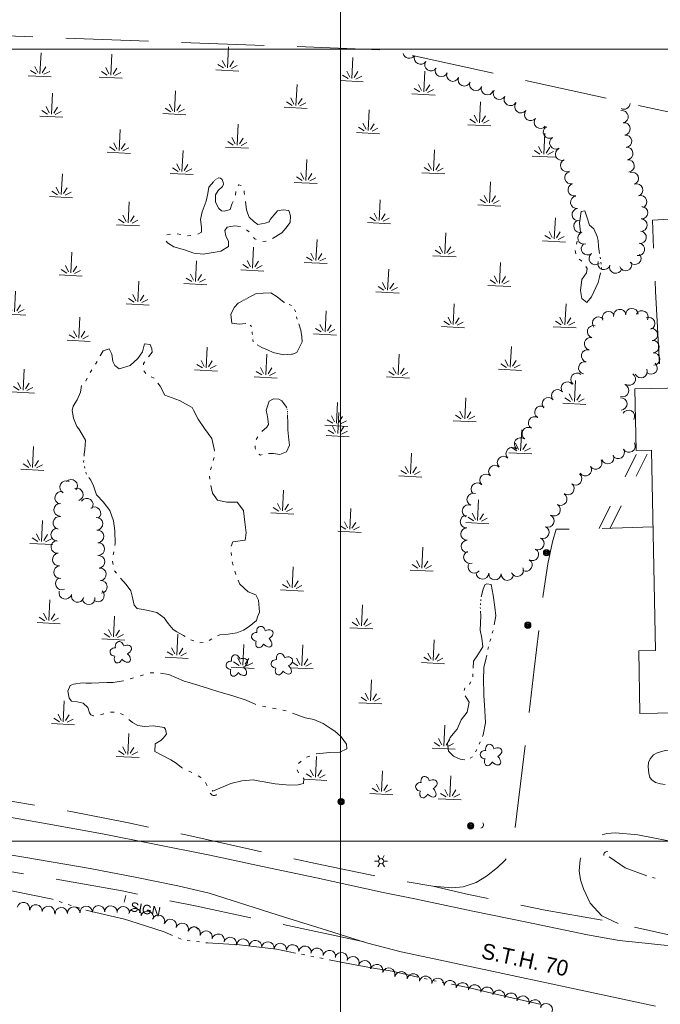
# Model space of a CAD drawing. Header units: feet. Extents: x 187981 to 190000, y 254469 to 257019.
# Tile 10 of 12: x 188798 to 189202, y 255897 to 256519. Entities that reach past the tile are written whole.
import ezdxf
from ezdxf.enums import TextEntityAlignment as Align

# ---------------------------------------------------------------- set-up
doc = ezdxf.new("R2010")
doc.units = ezdxf.units.FT
doc.header["$MEASUREMENT"] = 0
for name, pattern in [('DGN Style 3', [73.093715, 52.209797, -20.883919]), ('DGN Style 5', [36.546858, 15.662939, -20.883919]), ('DGN Style 6', [99.303033, 0.05221, -20.883919, 36.546858, -20.883919, 0.05221, -20.883919])]:
    doc.linetypes.add(name, pattern=pattern)
for name, color, linetype, lineweight in [('E_DWY', 73, 'DGN Style 3', 0), ('E_LAND_Vegetation', 21, 'Continuous', 0), ('E_MAP_GridLines', 251, 'Continuous', 0), ('E_MAP_Limits', 21, 'DGN Style 3', 0), ('E_MISCPROP', 40, 'Continuous', 0), ('E_MISCPROP_HvyLine', 54, 'Continuous', 13), ('E_MISCPROP_Railing', 40, 'Continuous', 0), ('E_PATH_Sidewalk', 73, 'DGN Style 5', 0), ('E_RDWY', 40, 'Continuous', 13), ('E_RDWY_Gravel', 40, 'DGN Style 3', 13), ('E_RDWY_Name', 221, 'Continuous', 0), ('E_WTR', 251, 'DGN Style 6', 0)]:
    doc.layers.add(name, color=color, linetype=linetype, lineweight=lineweight)
doc.styles.add('Style-IGR_FONT_0', font='IGR_FONT_0.shx')

# ---------------------------------------------------------------- blocks, each defined once
blk = doc.blocks.new('CULVRT')
at = {"layer": 'E_MISCPROP_Railing', "color": 40, "linetype": 'Continuous', "lineweight": 0}
blk.add_arc((3, 2.3), 3.75, 216.8804, 323.12, dxfattribs=at)
blk = doc.blocks.new('CULVRT_1')
at = {"layer": 'E_MISCPROP_Railing', "color": 40, "linetype": 'Continuous', "lineweight": 0}
blk.add_arc((3, 2.3), 3.75, 216.8794, 323.119, dxfattribs=at)
blk = doc.blocks.new('CULVRT_2')
at = {"layer": 'E_MISCPROP_Railing', "color": 40, "linetype": 'Continuous', "lineweight": 0}
blk.add_arc((3, 2.25), 3.75, 216.88002, 323.11958, dxfattribs=at)
blk = doc.blocks.new('CULVRT_3')
at = {"layer": 'E_MISCPROP_Railing', "color": 40, "linetype": 'Continuous', "lineweight": 0}
blk.add_arc((3, 2.25), 3.75, 216.87975, 323.11931, dxfattribs=at)
blk = doc.blocks.new('POLE')
at = {"layer": 'E_MISCPROP', "color": 20, "linetype": 'Continuous', "lineweight": 0}
for centre, radius in [((0, 0.01), 0.605), ((0, 0.01), 0.456), ((0, 0), 0.303), ((0, 0), 0.151)]:
    blk.add_circle(centre, radius, dxfattribs=at)
blk = doc.blocks.new('LTP_1')
at = {"layer": 'E_MISCPROP', "color": 20, "linetype": 'Continuous', "lineweight": 0}
for p, q in [((-0.49, 0.02), (-1.27, 0.04)), ((-0.24, 0.43), (-0.6, 1.12)), ((0.27, 0.43), (0.68, 1.1)), ((-0.26, -0.43), (-0.67, -1.08)), ((0.23, -0.44), (0.6, -1.09)), ((0.49, -0.01), (1.25, -0.03))]:
    blk.add_line(p, q, dxfattribs=at)
blk.add_circle((0, 0), 0.492, dxfattribs=at)
blk = doc.blocks.new('SIGN')
at = {"layer": 'E_MISCPROP', "color": 20, "linetype": 'Continuous', "lineweight": 0, "style": 'Style-IGR_FONT_0'}
blk.add_text('SIGN', height=1.8, rotation=359.9999, dxfattribs=at).set_placement((-2.6, 0.06), align=Align.MIDDLE_LEFT)
blk = doc.blocks.new('MARSH')
at = {"layer": 'E_WTR', "color": 161, "linetype": 'Continuous', "lineweight": 0}
for p, q in [((0.01, 4.51), (0.01, 0.48)), ((-1.84, 1.06), (-0.73, 0.43)), ((-0.4, 0.71), (-1.06, 1.87)), ((0.44, 0.71), (1.1, 1.87)), ((1.87, 1.06), (0.77, 0.43)), ((-2.22, -0.01), (2.22, -0.01))]:
    blk.add_line(p, q, dxfattribs=at)
blk = doc.blocks.new('TREE')
at = {"layer": 'E_LAND_Vegetation', "color": 93, "linetype": 'Continuous', "lineweight": 0}
for centre, major_axis, ratio in [((-0.29, 1.02), (0.272, -0.996), 0.782863), ((-1.09, -0.01), (0.987, -0.025), 0.832022), ((0.9, 0.51), (-1.05, -0.59), 0.691916), ((-0.41, -1.09), (0.361, 0.971), 0.716896), ((0.8, -0.78), (-1, 0.92), 0.560249)]:
    blk.add_ellipse(centre, major_axis=major_axis, ratio=ratio, start_param=1.570796, end_param=4.712389, dxfattribs=at)
blk = doc.blocks.new('POLE_6')
at = {"layer": 'E_MISCPROP', "color": 20, "linetype": 'Continuous', "lineweight": 0}
for centre, radius in [((0, 0.01), 0.605), ((0, 0.01), 0.456), ((0, 0), 0.303), ((0, 0), 0.151)]:
    blk.add_circle(centre, radius, dxfattribs=at)

msp = doc.modelspace()

# ---------------------------------------------------------------- linework, layer by layer
at = {"layer": 'E_DWY', "color": 51, "linetype": 'DGN Style 3', "lineweight": 0, "flags": 128}
for points in [[(189263.84, 256287.23), (189263.28, 256292.77), (189262.92, 256295.69), (189261.93, 256298), (189260.63, 256299.24), (189259.28, 256299.89), (189201.38, 256300.58), (189198.78, 256347.3), (189196.89, 256392.13), (189207.47, 256392.61)], [(189058.28, 255971.52), (189070.21, 255970.5), (189077.53, 255971.2), (189085.54, 255973.86), (189092.22, 255977.84), (189099.09, 255983.27), (189103.67, 255987.76), (189106.83, 255991.53), (189108.99, 255998.6), (189115.8, 256053.45), (189122.32, 256108.64), (189127.92, 256155.46), (189130.82, 256175.05), (189133.9, 256188.92), (189136.2, 256196.95), (189162.16, 256197.35), (189197.16, 256198.48)], [(189175.21, 255947.96), (189164.85, 255952.8), (189157.67, 255960.81), (189153.35, 255969.84), (189151.43, 255975.66), (189150.7, 255981.36), (189151.21, 255988.21), (189153.69, 255994.15), (189156.59, 255998.74), (189159.75, 256001.52), (189163.55, 256003.58), (189168.17, 256004.79), (189173.57, 256005.29), (189187.6, 256004.07), (189216.43, 255998.35), (189244.36, 255993.08), (189265.03, 255992.02), (189273.15, 255992.94), (189283.93, 255995.56), (189296.99, 255999.82), (189323.1, 256009.55), (189372.14, 256034.06), (189413.62, 256053.66), (189449.6, 256070.64), (189459.7, 256075.87), (189463.95, 256079.86), (189467.62, 256084.11), (189489.21, 256120.79)], [(189222.54, 256059.38), (189216.86, 256058.68), (189204.82, 256057.2), (189199.89, 256055.86), (189197.64, 256054.45), (189195.42, 256051.93), (189194.45, 256049.6), (189194.09, 256046.82), (189194.54, 256042.99), (189195.17, 256040.23), (189196.54, 256038.62), (189198.9, 256037.01), (189201.93, 256036.16), (189208.78, 256035.26), (189219.47, 256034.32), (189225.49, 256034.56), (189233.78, 256035.64), (189247.86, 256038.45), (189254.47, 256040.25), (189257.07, 256041.29), (189258.16, 256042.09), (189258.96, 256043.46), (189259.6, 256044.92), (189259.12, 256059.39)]]:
    msp.add_lwpolyline(points, dxfattribs=at)
at = {"layer": 'E_LAND_Vegetation', "color": 93, "linetype": 'Continuous', "lineweight": 0}
for centre, radius, start, end in [((189043.44, 256498.23), 3.93, 193.15864, 321.93163), ((189050.47, 256494.42), 3.93, 160.07511, 327.52446), ((189057.09, 256490.2), 3.93, 147.53978, 327.52446), ((189063.63, 256486.62), 3.93, 157.5514, 337.53607), ((189070.89, 256483.62), 3.93, 157.5514, 337.53607), ((189078.14, 256480.62), 3.93, 157.5514, 337.53607), ((189085.35, 256477.75), 3.93, 159.96037, 339.94505), ((189092.72, 256475.06), 3.93, 159.96037, 339.94505), ((189100.35, 256472.13), 3.93, 150.66022, 330.6449), ((189107.19, 256468.29), 3.93, 150.66022, 330.6449), ((189113.91, 256463.67), 3.93, 141.49402, 321.47869), ((189178.81, 256466), 3.93, 243.65532, 355.96803), ((189120.05, 256458.78), 3.93, 141.49402, 321.47869), ((189177.69, 256457.33), 3.93, 280.30318, 100.28786), ((189126.19, 256453.89), 3.93, 141.49402, 321.47869), ((189178.92, 256449.7), 3.93, 277.07685, 97.06153), ((189131.91, 256447.64), 3.93, 120.31646, 300.30114), ((189135.87, 256440.87), 3.93, 120.31646, 300.30114), ((189179.88, 256441.91), 3.93, 277.07685, 97.06153), ((189139.6, 256433.72), 3.93, 114.14327, 294.12795), ((189180.7, 256434.15), 3.93, 275.96479, 95.94947), ((189142.81, 256426.56), 3.93, 114.14327, 294.12795), ((189181.52, 256426.34), 3.93, 275.96479, 95.94947), ((189145.48, 256418.86), 3.93, 105.04398, 285.02866), ((189184.2, 256418.44), 3.93, 290.47335, 110.45803), ((189147.52, 256411.28), 3.93, 105.04398, 285.02866), ((189186.91, 256411.14), 3.93, 288.88812, 108.8728), ((189149.1, 256403.33), 3.93, 97.09515, 277.07983), ((189189.45, 256403.71), 3.93, 288.88812, 108.8728), ((189150.07, 256395.54), 3.93, 97.09515, 277.07983), ((189189.98, 256396.76), 3.93, 267.65877, 87.64344), ((189151.1, 256388.2), 3.93, 108.97092, 288.9556), ((189189.65, 256388.92), 3.93, 267.65877, 87.64344), ((189189.05, 256381.28), 3.93, 262.56749, 82.55217), ((189153.65, 256380.78), 3.93, 108.97092, 288.9556), ((189155.91, 256373.99), 3.93, 128.55605, 308.54073), ((189187.96, 256373.6), 3.93, 260.18886, 80.17353), ((189160.8, 256367.86), 3.93, 128.55605, 308.54073), ((189185.75, 256367.99), 3.93, 220.06201, 40.04669), ((189166.29, 256364.73), 3.93, 162.83059, 342.81526), ((189173.78, 256362.41), 3.93, 162.83059, 342.81526), ((189179.97, 256364.09), 3.93, 198.5426, 18.52728), ((189176.26, 256331.85), 3.93, 7.98333, 187.96801), ((189183.89, 256332.44), 3.93, 2.85484, 182.83952), ((189162.9, 256327.1), 3.93, 42.09831, 222.08298), ((189169.14, 256330.49), 3.93, 23.35446, 203.33914), ((189190.23, 256330.99), 3.93, 332.58116, 152.56584), ((189194.48, 256326.84), 3.93, 291.78515, 111.76982), ((189159.71, 256321.63), 3.93, 75.53251, 255.51718), ((189196.28, 256319.81), 3.93, 277.12218, 97.10685), ((189157.8, 256314.06), 3.93, 76.65328, 256.63796), ((189155.99, 256306.42), 3.93, 76.65328, 256.63796), ((189197.19, 256312.18), 3.93, 272.67672, 92.6614), ((189197.55, 256304.34), 3.93, 272.67672, 92.6614), ((189154.18, 256298.78), 3.93, 76.65328, 256.63796), ((189189.66, 256296.39), 3.93, 203.63874, 23.62342), ((189196.02, 256298.73), 3.93, 229.73396, 49.71864), ((189149.26, 256291.65), 3.93, 50.52118, 230.50585), ((189182.26, 256291.68), 3.93, 236.85077, 56.83545), ((189143.2, 256286.08), 3.93, 38.83369, 218.81837), ((189178.09, 256284.49), 3.93, 250.88708, 70.87176), ((189131.2, 256276.09), 3.93, 41.01621, 221.00088), ((189137.09, 256281.16), 3.93, 38.83369, 218.81837), ((189176.93, 256276.06), 3.93, 273.79377, 93.77845), ((189126.52, 256270.74), 3.93, 59.10449, 239.08917), ((189122.49, 256264.01), 3.93, 59.10449, 239.08917), ((189181.71, 256268.19), 3.93, 329.82691, 149.81159), ((189118.46, 256257.27), 3.93, 59.10449, 239.08917), ((189113.62, 256250.81), 3.93, 52.62077, 232.60545), ((189108.36, 256244.67), 3.93, 45.85121, 225.83589), ((189182.09, 256249.45), 3.93, 210.54327, 30.52795), ((189102.89, 256239.04), 3.93, 45.85121, 225.83589), ((189168.69, 256242.1), 3.93, 199.89934, 19.88402), ((189175.33, 256245.46), 3.93, 210.54327, 30.52795), ((189097.4, 256233.41), 3.93, 45.31737, 225.30204), ((189154.54, 256234.5), 3.93, 212.62001, 32.60469), ((189161.15, 256238.73), 3.93, 212.62001, 32.60469), ((189091.88, 256227.83), 3.93, 45.31737, 225.30204), ((189148.41, 256228.72), 3.93, 231.69494, 51.67962), ((188826.84, 256223.46), 4, 61.53682, 241.5215), ((188830.01, 256224.36), 4, 318.98506, 138.96974), ((189086.36, 256222.26), 3.93, 45.31737, 225.30204), ((189143.55, 256222.56), 3.93, 231.69494, 51.67962), ((188823.73, 256216.75), 4, 76.37335, 256.35803), ((188833.61, 256218.88), 4, 287.59135, 107.57603), ((189083.71, 256215.77), 3.93, 68.18263, 248.16731), ((189139.02, 256215.89), 3.93, 237.89694, 57.88161), ((188823.07, 256209.24), 4, 87.70758, 267.69226), ((188839.89, 256212.43), 4, 324.78575, 144.77043), ((188844.74, 256207.03), 4, 306.95409, 126.93877), ((189080.79, 256208.48), 3.93, 68.18263, 248.16731), ((189134.85, 256209.24), 3.93, 237.89694, 57.88161), ((188822.67, 256200.94), 4, 78.97474, 258.95942), ((189079.56, 256201.76), 3.93, 91.87508, 271.85975), ((189130.92, 256202.11), 3.93, 246.67785, 66.66253), ((188846.01, 256200.38), 4, 274.12093, 94.10561), ((189127.81, 256194.95), 3.93, 245.5817, 65.56638), ((188821.25, 256193.48), 4, 89.53974, 269.52442), ((188846.58, 256192.41), 4, 274.12093, 94.10561), ((189079.81, 256193.91), 3.93, 91.87508, 271.85975), ((188821.32, 256185.76), 4, 96.68939, 276.67407), ((188847.15, 256184.44), 4, 274.12093, 94.10561), ((189080.07, 256186.07), 3.93, 91.87508, 271.85975), ((189124.56, 256187.81), 3.93, 245.5817, 65.56638), ((188822.24, 256177.81), 4, 96.22192, 276.2066), ((188847.29, 256176.38), 4, 276.28381, 96.26849), ((189081.67, 256179.23), 3.93, 111.83722, 291.8219), ((189121.12, 256181.03), 3.93, 238.99823, 58.98291), ((188823.11, 256169.87), 4, 96.22192, 276.2066), ((189084.39, 256173.13), 3.93, 141.73143, 321.7161), ((189117.08, 256174.3), 3.93, 238.99823, 58.98291), ((188848.17, 256168.44), 4, 276.28381, 96.26849), ((189089.62, 256169.34), 3.93, 177.23596, 357.22064), ((189097.46, 256168.96), 3.93, 177.23596, 357.22064), ((189105.3, 256168.58), 3.93, 177.23596, 357.22064), ((189111.6, 256170.99), 3.93, 204.85108, 24.83576), ((188824.11, 256162.64), 4, 115.38173, 295.36641), ((188848.84, 256160.54), 4, 274.66243, 94.64711), ((188826.36, 256156.8), 4, 165.605, 345.58968), ((188834.1, 256154.81), 4, 165.605, 345.58968), ((188846.91, 256155.1), 4, 229.52919, 49.51387), ((188841.1, 256153.4), 4, 186.97911, 6.96379), ((188799.83, 255957.42), 3.94, 345.77208, 165.75676), ((188807.82, 255955.98), 3.94, 352.9848, 172.96947), ((188815.63, 255955.02), 3.94, 352.9848, 172.96947), ((188823.8, 255954.17), 3.94, 2.96523, 182.9499), ((188831.67, 255954.58), 3.94, 2.96523, 182.9499), ((188839.53, 255954.99), 3.94, 2.96523, 182.9499), ((188847.36, 255955.34), 3.94, 2.02285, 182.00752), ((188855.05, 255955.23), 3.94, 357.33812, 177.3228), ((188862.92, 255954.87), 3.94, 357.33812, 177.3228), ((188870.35, 255953.56), 3.94, 348.55564, 168.54032), ((188878.06, 255952), 3.94, 348.55564, 168.54032), ((188885.13, 255949.4), 3.94, 339.40026, 159.38494), ((188892.65, 255946.77), 3.94, 341.96534, 161.95001), ((188900.14, 255944.33), 3.94, 341.96534, 161.95001), ((188907.62, 255941.89), 3.94, 341.96534, 161.95001), ((188915.22, 255939.44), 3.94, 345.19916, 165.18384), ((188922.83, 255937.43), 3.94, 345.19916, 165.18384), ((188930.44, 255935.42), 3.94, 345.19916, 165.18384), ((188938.53, 255934.33), 3.94, 353.43832, 173.423), ((188946.35, 255933.43), 3.94, 353.43832, 173.423), ((188954.17, 255932.53), 3.94, 353.43832, 173.423), ((188961.99, 255931.63), 3.94, 353.43832, 173.423), ((188969.81, 255930.73), 3.94, 353.43832, 173.423), ((188977.63, 255929.83), 3.94, 353.43832, 173.423), ((188985.27, 255928.54), 3.94, 350.00844, 169.99311), ((188993.02, 255927.17), 3.94, 350.00844, 169.99311), ((189000.44, 255925.84), 3.94, 340.85074, 160.83542), ((189007.88, 255923.26), 3.94, 340.85074, 160.83542), ((189015.32, 255920.68), 3.94, 340.85074, 160.83542), ((189022.91, 255918.29), 3.94, 343.31099, 163.29567), ((189030.45, 255916.03), 3.94, 343.31099, 163.29567), ((189038.22, 255913.73), 3.94, 349.7769, 169.76158), ((189045.96, 255912.33), 3.94, 349.7769, 169.76158), ((189053.71, 255910.93), 3.94, 349.7769, 169.76158), ((189061.46, 255909.54), 3.94, 349.85354, 169.83822), ((189069.21, 255908.15), 3.94, 349.85354, 169.83822), ((189076.96, 255906.76), 3.94, 349.85354, 169.83822), ((189084.71, 255905.37), 3.94, 349.85354, 169.83822), ((189092.45, 255903.99), 3.94, 349.85354, 169.83822), ((189099.94, 255901.99), 3.94, 346.77852, 166.76319), ((189107.61, 255900.19), 3.94, 346.77852, 166.76319), ((189115.1, 255898.32), 3.94, 342.85553, 162.84021), ((189122.63, 255895.99), 3.94, 342.85553, 162.84021), ((189129.83, 255893.54), 3.94, 335.98305, 155.96773)]:
    msp.add_arc(centre, radius, start, end, dxfattribs=at)
at = {"layer": 'E_MAP_GridLines', "color": 161, "linetype": 'Continuous', "lineweight": 0}
for p, q in [((189000, 254500), (189000, 257000)), ((188000, 256500), (190000, 256500)), ((188000, 256000), (190000, 256000))]:
    msp.add_line(p, q, dxfattribs=at)
at = {"layer": 'E_MAP_Limits', "color": 73, "linetype": 'DGN Style 3', "lineweight": 0, "flags": 128}
msp.add_lwpolyline([(188388.52, 256499.29), (188672.87, 256512.8), (189029.98, 256499.46), (189419.59, 256413.41), (189550.8, 256366.48)], dxfattribs=at)
at = {"layer": 'E_MISCPROP', "color": 20, "linetype": 'Continuous', "lineweight": 0}
msp.add_line((188863.39, 255961.51), (188864.49, 255965.78), dxfattribs=at)
at = {"layer": 'E_MISCPROP_HvyLine', "color": 241, "linetype": 'Continuous', "lineweight": 13, "flags": 128}
msp.add_lwpolyline([(189257.4, 256287.06), (189185.78, 256285.61), (189186.57, 256246.59), (189196.19, 256246.78), (189198.73, 256120.47), (189188.24, 256120.26), (189189.03, 256080.61), (189222.11, 256081.28)], dxfattribs=at)
at = {"layer": 'E_PATH_Sidewalk', "color": 51, "linetype": 'DGN Style 5', "lineweight": 0, "flags": 128}
for points in [[(189163.28, 256197.39), (189187.96, 256246.62)], [(189170.27, 256197.61), (189194.71, 256246.75)]]:
    msp.add_lwpolyline(points, dxfattribs=at)
at = {"layer": 'E_RDWY', "color": 21, "linetype": 'Continuous', "lineweight": 13, "flags": 128}
for points in [[(189198.88, 255895.77), (189151.78, 255905.84), (189108.25, 255915.2), (189071.98, 255923.06), (189038.34, 255930.15), (189016.44, 255935.91), (188991.07, 255943.8), (188964.57, 255952.03), (188936.28, 255961.15), (188917.11, 255967.09), (188897.32, 255971.85), (188871.44, 255977.05), (188842.07, 255982.68), (188801.36, 255989.74), (188770.62, 255994.77), (188738.98, 255999.51), (188701.33, 256005.01), (188659.97, 256010.17), (188618.87, 256015.03), (188577.94, 256018.92), (188541.61, 256021.87), (188505.45, 256024.65), (188457.87, 256026.96)], [(188781.36, 256016.84), (188814.92, 256010.98), (188849.81, 256004.52), (188881.65, 255998.25), (188917.52, 255991.06), (188950.71, 255984.04), (188984.91, 255976.78), (189026.89, 255967.6), (189046.98, 255963.53), (189083.46, 255955.86), (189117.55, 255948.82), (189155.81, 255940.77), (189175.92, 255937.28), (189190.12, 255935.72), (189222.38, 255932.36)]]:
    msp.add_lwpolyline(points, dxfattribs=at)
at = {"layer": 'E_RDWY_Gravel', "color": 21, "linetype": 'DGN Style 3', "lineweight": 13, "flags": 128}
for points in [[(188464.84, 256062.02), (188467.65, 256062.03), (188507.42, 256059.21), (188537.66, 256056.91), (188558.81, 256055.3), (188610.83, 256049.46), (188648.1, 256045.78), (188681.72, 256041.61), (188721.08, 256036.31), (188756.76, 256031.24), (188792.04, 256025.18), (188829.72, 256018.77), (188865.08, 256011.75), (188902.32, 256004.08), (188944.64, 255994.53), (188984.3, 255985.9), (189025.06, 255977.28), (189058.36, 255971.51), (189080.74, 255966.36), (189129.26, 255956.44), (189168.95, 255949.35), (189207.25, 255940.79), (189240.76, 255933.42), (189289.3, 255928.04), (189325.94, 255924.4), (189370.9, 255919.96)], [(189014.9, 255936.39), (188947.31, 255950.83), (188908.23, 255959.17), (188862.21, 255968.56), (188814.14, 255977.08), (188766.28, 255985.11), (188695.75, 255995), (188644.74, 256001.27), (188593.39, 256006.72), (188541.46, 256011.25), (188502.87, 256014.13), (188462.81, 256015.9)]]:
    msp.add_lwpolyline(points, dxfattribs=at)
at = {"layer": 'E_WTR', "color": 161, "linetype": 'Continuous', "lineweight": 0, "flags": 128}
for points in [[(188920.08, 256416.49), (188916.86, 256412.95)], [(188920.74, 256417.22), (188920.52, 256416.97)], [(188932.25, 256403.79), (188931.47, 256402.07), (188930.32, 256398.83), (188926.78, 256397.71), (188925, 256397.99), (188923.17, 256399.43), (188921.02, 256403.45), (188921.18, 256408), (188922.9, 256410.71), (188925.5, 256413.38), (188926.19, 256414.77), (188925.97, 256415.95)], [(188921.46, 256417.88), (188921.18, 256417.71)], [(188922.3, 256418.4), (188922.02, 256418.23)], [(188925.98, 256415.89), (188925.4, 256417.63), (188924.35, 256418.63), (188922.91, 256418.78), (188922.86, 256418.75)], [(188916.86, 256412.95), (188916.27, 256408.79), (188915.14, 256404.09), (188912.81, 256397.35), (188911.71, 256392.58), (188912.3, 256387.66), (188912.28, 256384.43), (188910.07, 256383.17), (188909.9, 256383.13)], [(188933.85, 256410.11), (188933.68, 256407.91)], [(188937.36, 256413.88), (188935.92, 256414.42), (188935.46, 256413.94)], [(188939.47, 256408.31), (188939.31, 256409.58), (188939.19, 256410.49)], [(188959.17, 256396.66), (188955.7, 256392.4), (188955.06, 256390.89), (188954.81, 256390.91), (188952.54, 256390.22), (188947.75, 256389.41), (188945.45, 256390.99), (188942.46, 256394.02), (188941.53, 256395.96), (188940.66, 256398.68), (188940.01, 256403.93)], [(188957.1, 256380.52), (188963.01, 256383.98), (188965.48, 256387.08), (188968.17, 256390.65), (188968.53, 256394.77), (188967.36, 256398.22), (188963.82, 256398.59), (188960.28, 256398.03), (188959.17, 256396.66)], [(189159.83, 256386.64), (189157.26, 256388.96), (189155.69, 256393.62), (189154.29, 256398), (189151.8, 256397.46), (189150.93, 256390.13), (189151.49, 256384.39), (189150.91, 256382.81)], [(188919.91, 256371.72), (188924.51, 256372.46), (188929.27, 256375.36), (188929.36, 256378.68), (188927.67, 256382.06), (188927.04, 256385.55), (188928.51, 256387.56), (188933.16, 256388.48), (188936.98, 256387.99)], [(188940.74, 256386.05), (188942.41, 256384.61)], [(189163.45, 256370.98), (189162.9, 256375.35), (189162.54, 256379.18), (189162.02, 256381.8), (189159.83, 256386.64)], [(188890.01, 256378.86), (188890.79, 256377.81), (188894.78, 256375.15), (188901.51, 256373.38), (188907.49, 256371.26), (188913.39, 256370.58), (188918.34, 256371.47), (188919.91, 256371.72)], [(188892.62, 256383.3), (188890.46, 256382.86)], [(188899.14, 256383.03), (188896.96, 256383.36)], [(188905.58, 256382.28), (188903.39, 256382.11)], [(188945.12, 256381.14), (188945.84, 256380.21), (188946.79, 256379.81)], [(188950.92, 256378.55), (188953.1, 256378.85)], [(189149.47, 256378.88), (189149.46, 256378.84), (189148.88, 256376.87)], [(189148.12, 256372.83), (189148.56, 256370.79)], [(189150.64, 256367.48), (189152.05, 256366.46), (189152.26, 256366.18)], [(189164, 256367.66), (189163.81, 256368.76)], [(189154.75, 256362.81), (189155.69, 256361.53), (189155.19, 256358.83), (189152.22, 256354.52), (189151.5, 256347.65), (189152.29, 256342.68), (189155.45, 256340.04), (189158.48, 256343.68)], [(189164.45, 256364.33), (189164.32, 256365.45)], [(189164.61, 256361), (189164.74, 256361.57), (189164.68, 256362.11)], [(189158.48, 256343.68), (189162.72, 256352.79), (189163.56, 256356.14), (189164.14, 256358.81)], [(188935.38, 256339.68), (188938.54, 256341.35)], [(188938.98, 256341.58), (188939.2, 256341.7)], [(188939.64, 256341.93), (188939.85, 256342.04)], [(188940.29, 256342.27), (188940.51, 256342.39)], [(188940.94, 256342.62), (188944.11, 256344.29)], [(188944.11, 256344.29), (188946.84, 256345.7), (188951.1, 256345.95), (188955.99, 256346.1), (188960.08, 256343.62), (188964.52, 256340.17), (188964.76, 256340.06)], [(188940.16, 256326.92), (188936.08, 256326.49), (188931.47, 256327.04), (188930.72, 256332.72), (188933.05, 256337.04), (188935.38, 256339.68)], [(188967.64, 256338.77), (188969.08, 256338.12)], [(188970.9, 256335.6), (188971.69, 256334.35), (188971.71, 256334.25)], [(188972.24, 256331.13), (188972.29, 256330.9), (188972.69, 256329.62)], [(188943.8, 256324.61), (188943.73, 256325.23), (188942.94, 256325.76)], [(188973.64, 256326.61), (188974.9, 256322.62), (188975.51, 256318.33), (188975.91, 256315.15), (188972.46, 256308.41), (188969.71, 256307.43), (188969.02, 256307.39)], [(188944.38, 256319.9), (188944.29, 256320.62), (188944.19, 256321.47)], [(188944.97, 256315.2), (188944.78, 256316.77)], [(188867.17, 256300.2), (188860.37, 256298.21), (188857.56, 256300.22), (188856.33, 256302.78), (188855.65, 256307.55), (188854.02, 256310.78), (188850.24, 256309.59), (188848.4, 256306.37)], [(188878.92, 256305.77), (188881.12, 256308.62), (188880.89, 256310.74), (188879.9, 256313.48), (188876.26, 256314.07), (188875.08, 256308.9), (188872.19, 256304.67), (188867.18, 256300.2), (188867.17, 256300.2)], [(188969.02, 256307.39), (188964.03, 256307.14), (188957.58, 256308.56), (188953.89, 256310.09), (188950.36, 256311.75), (188947.4, 256313.43)], [(188846.39, 256302.83), (188845.38, 256301.06)], [(188875.63, 256300.76), (188875.74, 256301.66), (188876.43, 256302.55)], [(188840.23, 256292.31), (188839.3, 256290.51)], [(188843.17, 256297.65), (188842.41, 256296.52), (188842.11, 256295.92)], [(188877.05, 256295.21), (188875.93, 256296.9)], [(188882.32, 256292.3), (188880.48, 256293.18)], [(188836.54, 256287.62), (188835.83, 256283.54), (188833.87, 256278.73), (188831.2, 256274.57), (188830.65, 256271.95), (188831.48, 256267.04), (188833.65, 256261.86), (188834.8, 256260.3)], [(188907.18, 256272.19), (188906.36, 256273.78), (188898.45, 256278.12), (188889.06, 256281.6), (188886.13, 256287.33), (188884.81, 256289.12)], [(188963.05, 256277.89), (188961.16, 256279.01), (188957.81, 256279.2), (188955.08, 256277.83), (188953, 256272.19), (188953.75, 256269.08), (188954.14, 256266.7), (188954.5, 256262.97), (188953.52, 256261.28), (188950.37, 256258.61)], [(188966.1, 256273.34), (188965.97, 256273.92), (188963.05, 256277.89)], [(188920.38, 256246.32), (188920.39, 256246.65), (188918.73, 256254.24), (188914.26, 256260.46), (188910.11, 256266.48), (188907.18, 256272.19)], [(188966.35, 256272.23), (188966.27, 256272.6)], [(188966.49, 256271.1), (188966.47, 256271.48)], [(188966.55, 256269.95), (188966.53, 256270.33)], [(188966.86, 256263.68), (188966.59, 256269.19)], [(188954.54, 256244.65), (188957.7, 256244.68), (188961.65, 256244.05), (188965.95, 256245.85), (188967.72, 256250.09), (188967.48, 256253.34), (188966.69, 256259.69), (188966.86, 256263.68)], [(188834.8, 256260.3), (188839, 256253.11), (188838.58, 256247.22), (188838.26, 256244.39), (188838.14, 256242.96)], [(188947.83, 256255.33), (188946.8, 256253.54)], [(188946.22, 256249.56), (188946.26, 256248.26), (188946.46, 256247.52)], [(188919.67, 256240.3), (188920.23, 256242.26)], [(188948.57, 256244.3), (188949.49, 256243.77), (188950.47, 256244.01)], [(188837.94, 256240.41), (188837.86, 256239.5), (188837.94, 256239.14)], [(188838.46, 256236.64), (188838.73, 256235.39)], [(188917.99, 256234.44), (188918.55, 256236.4)], [(188839.25, 256232.89), (188839.41, 256232.15), (188839.71, 256231.73)], [(188841.19, 256229.64), (188842.35, 256228.01), (188844.21, 256224.32), (188846.01, 256218.67), (188850.41, 256213.95)], [(188917.44, 256228.47), (188917.25, 256230.5)], [(188938.72, 256208.72), (188934.82, 256214.01), (188928.33, 256214.05), (188922.35, 256215.29), (188919.19, 256219.68), (188918.17, 256224.47)], [(188850.14, 256214.3), (188854.47, 256208.79), (188856.71, 256202.21), (188857.51, 256195.85), (188857.78, 256187.87), (188857.58, 256186.75)], [(188931.07, 256186.25), (188932.08, 256188.9), (188939.82, 256190.1), (188940.54, 256194.64), (188939.71, 256201.4), (188938.82, 256208.58), (188938.72, 256208.72)], [(188856.86, 256182.75), (188856.66, 256181.68), (188856.57, 256180.73)], [(188931.19, 256180.28), (188930.93, 256182.29)], [(188856.16, 256176.69), (188856.16, 256176.65), (188856.49, 256174.68)], [(188932.29, 256174.29), (188931.73, 256176.25)], [(188857.33, 256170.75), (188858.6, 256169.16)], [(188933.97, 256168.43), (188933.94, 256168.49), (188933.4, 256170.38)], [(188861.18, 256166.01), (188864.73, 256161.98), (188867.59, 256158.11), (188868.52, 256154.72), (188869.75, 256148.96), (188871.62, 256146.82), (188875.49, 256146.34), (188878.56, 256145.61)], [(188947.73, 256141.56), (188948.81, 256144.51), (188948.33, 256152.23), (188946.55, 256155.57), (188941.84, 256157.49), (188936.5, 256162.35), (188935.53, 256164.67)], [(189088.86, 256154.19), (189090.07, 256159.04), (189091.2, 256161.87), (189092.3, 256162.41), (189095.01, 256162.02)], [(189095.01, 256162.02), (189096.43, 256155.31), (189097.5, 256147.69), (189098.09, 256142.24), (189096.97, 256136.48)], [(189088.31, 256149.26), (189088.4, 256150.08)], [(189088.58, 256151.72), (189088.67, 256152.54)], [(188878.56, 256145.61), (188884.12, 256144.29), (188888.64, 256140.97), (188891.21, 256137.49), (188894.32, 256133.68), (188896.81, 256132.14), (188900.95, 256129.75), (188902, 256129.17)], [(189088.1, 256133.15), (189088.62, 256142.25), (189088.42, 256145.13)], [(189088.3, 256146.78), (189088.25, 256147.6)], [(188922.45, 256129.55), (188923.96, 256130.27), (188929.18, 256130.67), (188934.62, 256131.44), (188938.88, 256133.23), (188942.31, 256135.5), (188946.93, 256139.41), (188947.73, 256141.56)], [(189083.73, 256109.18), (189083.91, 256113.53), (189086.64, 256117.71), (189089.84, 256122.61), (189089.27, 256128.08), (189088.1, 256133.15)], [(189096.26, 256132.98), (189095.77, 256131.27)], [(188905.57, 256127.2), (188905.57, 256127.2), (188907.47, 256126.48)], [(188911.31, 256125.28), (188913.34, 256125.4)], [(188917.06, 256126.7), (188918.79, 256127.77)], [(189094.79, 256127.83), (189094.3, 256126.11)], [(189093.44, 256122.65), (189093.05, 256120.9)], [(189092.27, 256117.42), (189091.9, 256115.77), (189090.52, 256109.65), (189090.35, 256101.44), (189090.38, 256093.87), (189090.51, 256091.72)], [(188875.69, 256105.1), (188875.59, 256105.07), (188873.61, 256104.4)], [(188882.1, 256106.29), (188879.91, 256106.29)], [(188916.71, 256096.34), (188904.49, 256100.07), (188901.45, 256101.04), (188896.53, 256103.17), (188891.64, 256105.17), (188886.47, 256106.01)], [(189083.5, 256103.83), (189083.58, 256105.61)], [(188831.4, 256099.2), (188829.32, 256098.37), (188828.02, 256094.63), (188828.69, 256090.18), (188830.32, 256088.45), (188833.72, 256087.92), (188837.58, 256087.15), (188840.63, 256084.43), (188841.65, 256081.06), (188842.45, 256079.77), (188844.16, 256079.18), (188844.33, 256079.18)], [(188863.1, 256101.23), (188862.9, 256101.18), (188856.46, 256100.21), (188852.64, 256100.27), (188847.55, 256099.89), (188842.84, 256099.67), (188839.29, 256099.84), (188837.11, 256099.87), (188831.4, 256099.2)], [(188869.44, 256103.04), (188867.32, 256102.44)], [(189081.3, 256099.11), (189081.36, 256099.16), (189082.3, 256100.59)], [(188946.59, 256086.3), (188940.41, 256088.98), (188931.44, 256091.91), (188923.21, 256094.29), (188916.71, 256096.34)], [(189078.13, 256095.03), (189078.48, 256096.5), (189078.68, 256096.68)], [(189072.25, 256069.05), (189073.55, 256070.63), (189076.27, 256076.67), (189079.86, 256081.41), (189081.19, 256087.76), (189079.74, 256090.1), (189078.61, 256091.79)], [(189090.51, 256091.72), (189090.84, 256086.14), (189091.49, 256074.8), (189090.02, 256067.05), (189089.61, 256066.07)], [(188848.61, 256079.68), (188850.43, 256080.28), (188850.67, 256080.35)], [(188854.89, 256081.36), (188857.07, 256081.51)], [(188861.19, 256080.63), (188863.04, 256079.78), (188863.15, 256079.69)], [(188952.92, 256084.83), (188950.78, 256085.23)], [(188959.33, 256083.57), (188957.19, 256084.01)], [(188965.72, 256082.23), (188963.58, 256082.68)], [(188998.2, 256067.91), (188996.53, 256069.38), (188993.57, 256071.27), (188988.99, 256074.37), (188983.2, 256076.79), (188977.63, 256077.86), (188969.81, 256080.74)], [(188866.45, 256076.85), (188868.72, 256074.96), (188872.13, 256073.09), (188876.41, 256072.4), (188881.97, 256072.78), (188888.63, 256071.81), (188889.6, 256070.63), (188890.21, 256067.55), (188887.99, 256064.96)], [(188984.74, 256055.1), (188984.86, 256055.14), (188993.25, 256055.93), (188999.49, 256056.23), (189004.02, 256058.22), (189003.86, 256061.19), (189000.41, 256065.95), (188998.2, 256067.91)], [(189078.58, 256051.41), (189075.57, 256051.73), (189071.35, 256053.58), (189068.22, 256056.76), (189067.53, 256061.73), (189069.2, 256065.36), (189072.25, 256069.05)], [(188887.99, 256064.96), (188886.7, 256063.45), (188882.96, 256061.4), (188882.9, 256056.51), (188892.83, 256051.3), (188896.27, 256049.32), (188899.61, 256046.51), (188900.39, 256046.14)], [(189088.23, 256062.78), (189087.54, 256061.13)], [(189085.96, 256057.93), (189085.11, 256056.36)], [(188973.46, 256049.03), (188975.09, 256050.47)], [(188978.56, 256053), (188980.62, 256053.7)], [(189083.33, 256053.29), (189081.83, 256052.32)], [(188904.31, 256044.24), (188905.74, 256043.54), (188906.26, 256043.27)], [(188973.58, 256043.13), (188972.63, 256045.09)], [(188910.1, 256041.23), (188911.95, 256040.26), (188912.01, 256040.19)], [(188914.89, 256036.95), (188915.91, 256035.02)], [(188918.99, 256032.05), (188919.48, 256031.65), (188930.83, 256036.4), (188937.66, 256038.13), (188944.92, 256038.64), (188949.15, 256037.84)], [(188949.15, 256037.84), (188950.63, 256037.57), (188958.85, 256036.26), (188968.04, 256035.35), (188973.24, 256035.49), (188976.76, 256036.44), (188976.88, 256039.55), (188976.51, 256039.93)], [(189169.58, 255990.2), (189179.65, 255983.17), (189193.3, 255978.2)], [(189196.82, 255977.06), (189198.61, 255976.62)], [(188790.76, 255968.99), (188792.43, 255968.74), (188818.3, 255963.33), (188818.72, 255963.19)], [(188822.45, 255961.95), (188824.32, 255961.33)], [(188828.06, 255960.08), (188829.93, 255959.46)], [(188833.66, 255958.22), (188835.53, 255957.6)], [(188839.27, 255956.36), (188839.3, 255956.35), (188863.69, 255950.84), (188867.03, 255949.75)], [(188867.03, 255949.75), (188888.67, 255942.68), (188893.99, 255940.44)], [(188897.62, 255938.92), (188899.44, 255938.16)], [(188903.25, 255937.34), (188905.21, 255937.1)], [(188909.11, 255936.62), (188911.07, 255936.38)], [(188914.97, 255935.9), (188916.08, 255935.77), (188936.34, 255934.44), (188943.42, 255933.63)], [(188943.42, 255933.63), (188959.6, 255931.78), (188971.62, 255929.36)], [(188975.48, 255928.58), (188977.41, 255928.19)], [(188981.27, 255927.42), (188983.21, 255927.05)], [(188987.07, 255926.29), (188989, 255925.92)], [(188992.87, 255925.16), (189008, 255922.22), (189020.93, 255919.91)], [(189020.93, 255919.91), (189032.64, 255917.83), (189048.88, 255914.15)], [(189052.72, 255913.28), (189054.64, 255912.85)], [(189058.48, 255911.98), (189059.15, 255911.83), (189060.41, 255911.58)], [(189064.26, 255910.79), (189066.19, 255910.4)], [(189070.05, 255909.62), (189083.36, 255906.91), (189097.94, 255903.49)], [(189097.94, 255903.49), (189108.92, 255900.91), (189125.73, 255897)]]:
    msp.add_lwpolyline(points, dxfattribs=at)

# ---------------------------------------------------------------- block references
at = {"layer": 'E_LAND_Vegetation', "color": 93, "linetype": 'Continuous', "lineweight": 0, "xscale": 3.280831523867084, "yscale": 3.280831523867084, "zscale": 3.280831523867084, "rotation": 357.1004362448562}
for p in [(188950.65, 256128.89), (188861.36, 256119.28), (188934.64, 256110.88), (188963.01, 256111.77), (189095.02, 256054.42), (189054.21, 256034.14)]:
    msp.add_blockref('TREE', p, dxfattribs=at)
at = {"layer": 'E_MISCPROP', "color": 20, "linetype": 'Continuous', "lineweight": 0}
for name, p, xscale, yscale, zscale, rotation in [('POLE', (189130.03, 256182.08), 3.280828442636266, 3.280828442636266, 3.280828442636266, 7.060944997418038), ('POLE', (189118.25, 256136.3), 3.280828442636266, 3.280828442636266, 3.280828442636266, 7.060944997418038), ('POLE_6', (189000.4, 256024.87), 3.280831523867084, 3.280831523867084, 3.280831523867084, 357.1004362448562), ('POLE', (189082.23, 256009.62), 3.280828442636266, 3.280828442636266, 3.280828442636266, 7.060944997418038), ('LTP_1', (189025.64, 255987.33), 3.280833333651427, 3.280833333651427, 3.280833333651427, 62.14048693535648), ('SIGN', (188875.81, 255957.04), 3.28082771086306, 3.28082771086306, 3.28082771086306, 349.3650132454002)]:
    msp.add_blockref(name, p, dxfattribs=dict(at, xscale=xscale, yscale=yscale, zscale=zscale, rotation=rotation))
at = {"layer": 'E_MISCPROP_Railing', "color": 40, "linetype": 'Continuous', "lineweight": 0}
for name, p, xscale, yscale, zscale, rotation in [('CULVRT_2', (188917.78, 256030.37), 0.6940514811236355, 0.6940514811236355, 0.6940514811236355, 347.2551658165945), ('CULVRT_1', (189088.62, 256008.2), 0.6024548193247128, 0.6024548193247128, 0.6024548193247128, 68.48831454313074), ('CULVRT', (189168.49, 255993.47), 0.5538356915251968, 0.5538356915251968, 0.5538356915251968, 227.5198561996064), ('CULVRT_3', (188909.91, 255944.46), 0.6762874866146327, 0.6762874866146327, 0.6762874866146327, 168.0537593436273)]:
    msp.add_blockref(name, p, dxfattribs=dict(at, xscale=xscale, yscale=yscale, zscale=zscale, rotation=rotation))
at = {"layer": 'E_WTR', "color": 161, "linetype": 'Continuous', "lineweight": 0, "xscale": 3.280831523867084, "yscale": 3.280831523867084, "zscale": 3.280831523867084, "rotation": 357.1004362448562}
for p in [(188810.21, 256482.85), (188855, 256482.08), (188928.55, 256486.63), (189007.09, 256479.88), (189052.4, 256471.45), (188971.8, 256462.96), (188817.43, 256457.44), (188895.15, 256458.97), (189087.59, 256451.99), (189017.32, 256447.02), (188860.13, 256434.57), (188934.67, 256437.9), (189128.21, 256432.19), (188899.84, 256421.25), (189058.58, 256421.63), (188978.04, 256415.57), (188823.69, 256406.6), (189093.92, 256401.39), (188865.85, 256388.87), (189024.36, 256390.19), (189134.83, 256378.66), (188984.42, 256365), (189065.65, 256369.24), (188944.31, 256360.27), (188829.63, 256357.14), (188908.42, 256351.71), (189029.66, 256346.39), (189100.22, 256350.53), (188872.05, 256338.84), (188794.08, 256332.56), (189071.04, 256324.52), (189141.55, 256324.48), (188834.7, 256315.94), (188990.16, 256319.94), (188915.17, 256297.2), (189107.06, 256297.58), (188952.7, 256292.78), (189036.29, 256292.76), (188799.56, 256283.25), (189147.53, 256276.09), (189078.41, 256265.07), (188997.41, 256262.26), (188998.14, 256255.77), (189113.58, 256244.93), (188805.56, 256234.43), (189044.03, 256230.28), (188963.35, 256206.91), (189086.37, 256200.77), (189005.69, 256195.34), (188811.26, 256187.63), (189051.17, 256170.8), (188969.36, 256158.33), (188815.79, 256137.65), (189013.14, 256134.41), (188856.7, 256127.36), (188896.55, 256115.81), (188938.31, 256109.44), (188975.45, 256109.13), (189058.39, 256112.42), (189018.84, 256087.03), (188824.91, 256073.85), (188865.73, 256053.21), (189065.07, 256058.45), (188984.13, 256038.77), (189025.81, 256029.71), (189068.96, 256026.4)]:
    msp.add_blockref('MARSH', p, dxfattribs=at)

# ---------------------------------------------------------------- texts
at = {"layer": 'E_RDWY_Name', "linetype": 'Continuous', "style": 'Style-IGR_FONT_0'}
msp.add_text('S.T.H. 70', height=9.842, rotation=347.86544, dxfattribs=at).set_placement((189142.6, 255914.53), align=Align.RIGHT)

doc.saveas('drawing.dxf')
